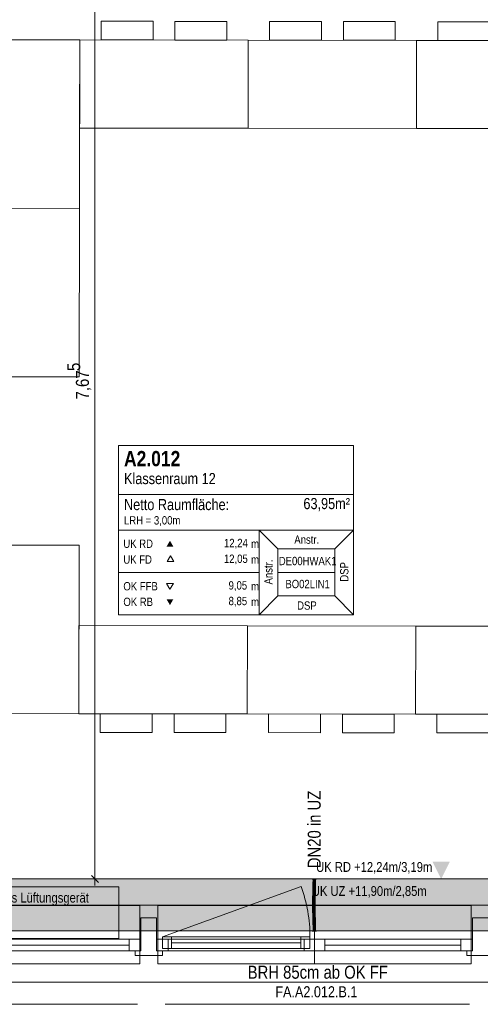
# Model space of a CAD drawing. Extents: x -620 to 300, y 62 to 1112.
# Tile 48 of 95: x -89 to -17, y 369 to 521. Entities that reach past the tile are written whole.
import ezdxf
from ezdxf.lldxf.tags import DXFTag

# ---------------------------------------------------------------- set-up
doc = ezdxf.new("R2010")
doc.units = 0
doc.layers.get('0').update_dxf_attribs({"lineweight": 13})
for name, color, linetype, lineweight, true_color in [('00_Beschriftung UZ', 3, 'Continuous', 13, 0x00ff00), ('30 -33 Aussenwände- 7 Fassade_ Elemente', 7, 'Continuous', 9, 0x00aacc), ('30 -35 Decken- 1 Konstruktion-Träger- Stahlbeton', 7, 'grob-A06G9S5M8I', 13, 0x33aa00), ('60- 61 allgemeine Ausstattung- 1 Möbel', 7, 'Continuous', 9, 0x00cccc), ('70 -72 Beschriftung- 1 Beschriftung allgemein', 7, 'Continuous', 9, 0xff6633), ('70 -75 Raumstempel- 1 Raumstempel', 1, 'Continuous', 50, 0xff0000), ('70 -76 Bemaßung- 2 Allgemein', 9, 'Continuous', 5, 0x808080), ('E_Leerrohr 20', 7, 'Continuous', 13, 0xcc0099), ('E_Leerrohr 20-Shading', 7, 'Continuous', 13, 0xcc0099), ('iwb_Schraffur_Unterzug', 7, 'Continuous', 5, 0xffffcc)]:
    doc.layers.add(name, color=color, linetype=linetype, lineweight=lineweight, true_color=true_color)
doc.layers.add('70 -71 Achsen- 1 Gebäudeachsen', color=7, linetype='STRICHPUNKT2-A06G9S5N8I', lineweight=18)
doc.layers.add('Detailelementbeschriftung', color=7, linetype='Continuous', lineweight=9)
doc.styles.get("Standard").update_dxf_attribs({"font": 'ARIALN.TTF'})
tags = doc.linetypes.add('grob-A06G9S5M8I', pattern=[14, 3, -8, 3]).pattern_tags.tags
tags[8:9] = [DXFTag(74, 4), DXFTag(75, 0), DXFTag(340, '0'), DXFTag(46, 0.0), DXFTag(50, 0.0), DXFTag(44, 0.0), DXFTag(45, 0.0)]
tags[6:7] = [DXFTag(74, 4), DXFTag(75, 0), DXFTag(340, '0'), DXFTag(46, 0.0), DXFTag(50, 0.0), DXFTag(44, 0.0), DXFTag(45, 0.0)]
tags[4:5] = [DXFTag(74, 4), DXFTag(75, 0), DXFTag(340, '0'), DXFTag(46, 0.0), DXFTag(50, 0.0), DXFTag(44, 0.0), DXFTag(45, 0.0)]
tags = doc.linetypes.add('STRICHPUNKT2', pattern=[12.7, 6.35, -3.175, 0, -3.175]).pattern_tags.tags
tags[10:11] = [DXFTag(74, 4), DXFTag(75, 0), DXFTag(340, '0'), DXFTag(46, 0.0), DXFTag(50, 0.0), DXFTag(44, 0.0), DXFTag(45, 0.0)]
tags[8:9] = [DXFTag(74, 4), DXFTag(75, 0), DXFTag(340, '0'), DXFTag(46, 0.0), DXFTag(50, 0.0), DXFTag(44, 0.0), DXFTag(45, 0.0)]
tags[6:7] = [DXFTag(74, 4), DXFTag(75, 0), DXFTag(340, '0'), DXFTag(46, 0.0), DXFTag(50, 0.0), DXFTag(44, 0.0), DXFTag(45, 0.0)]
tags[4:5] = [DXFTag(74, 4), DXFTag(75, 0), DXFTag(340, '0'), DXFTag(46, 0.0), DXFTag(50, 0.0), DXFTag(44, 0.0), DXFTag(45, 0.0)]
tags = doc.linetypes.add('STRICHPUNKT2-A06G9S5N8I', pattern=[12.7, 6.35, -3.175, 0, -3.175]).pattern_tags.tags
tags[10:11] = [DXFTag(74, 4), DXFTag(75, 0), DXFTag(340, '0'), DXFTag(46, 0.0), DXFTag(50, 0.0), DXFTag(44, 0.0), DXFTag(45, 0.0)]
tags[8:9] = [DXFTag(74, 4), DXFTag(75, 0), DXFTag(340, '0'), DXFTag(46, 0.0), DXFTag(50, 0.0), DXFTag(44, 0.0), DXFTag(45, 0.0)]
tags[6:7] = [DXFTag(74, 4), DXFTag(75, 0), DXFTag(340, '0'), DXFTag(46, 0.0), DXFTag(50, 0.0), DXFTag(44, 0.0), DXFTag(45, 0.0)]
tags[4:5] = [DXFTag(74, 4), DXFTag(75, 0), DXFTag(340, '0'), DXFTag(46, 0.0), DXFTag(50, 0.0), DXFTag(44, 0.0), DXFTag(45, 0.0)]

# ---------------------------------------------------------------- blocks, each defined once
blk = doc.blocks.new('Shading-A06G9S3W8I', base_point=(-43.09, 382.76))
at = {"layer": 'E_Leerrohr 20-Shading', "color": 223, "true_color": 0xc67fb4}
for points in [[(-43.23, 387.73), (-43.29, 387.73), (-43.24, 387.01), (-43.3, 387.01)], [(-43.22, 388.45), (-43.28, 388.45), (-43.23, 387.73), (-43.29, 387.73)], [(-43.24, 387.01), (-43.23, 387.73), (-43.24, 387.01)], [(-42.89, 387.73), (-42.94, 387.73), (-42.92, 387), (-42.96, 387)], [(-42.88, 388.45), (-42.94, 388.45), (-42.89, 387.73), (-42.94, 387.73)], [(-42.9, 387), (-42.89, 387.73), (-42.92, 387), (-42.89, 387.73)], [(-43.28, 385.69), (-43.27, 386.28), (-43.34, 385.56), (-43.32, 386.28)], [(-43.24, 387.01), (-43.3, 387.01), (-43.27, 386.28), (-43.32, 386.28)], [(-43.27, 386.28), (-43.28, 385.69), (-43.26, 386.28), (-43.27, 385.99)], [(-43.27, 385.99), (-43.28, 385.56), (-43.27, 386.06), (-43.28, 385.56)], [(-43.26, 386.28), (-43.27, 385.99), (-43.26, 386.28), (-43.27, 386.06)], [(-43.26, 386.28), (-43.26, 386.28), (-43.24, 387.01)], [(-42.95, 386.27), (-42.98, 386.28), (-42.98, 385.55), (-43, 385.55)], [(-42.92, 387), (-42.96, 387), (-42.95, 386.27), (-42.98, 386.28)], [(-42.94, 385.55), (-42.92, 386.27), (-42.98, 385.55), (-42.95, 386.27)], [(-42.92, 386.27), (-42.9, 387), (-42.95, 386.27), (-42.92, 387)], [(-43.32, 384.47), (-43.31, 384.83), (-43.36, 384.47), (-43.35, 384.83)], [(-43.29, 385.56), (-43.34, 385.56), (-43.31, 384.83), (-43.35, 384.83)], [(-43.28, 385.69), (-43.34, 385.56), (-43.29, 385.56)], [(-43.31, 384.1), (-43.3, 384.83), (-43.32, 384.1), (-43.31, 384.83)], [(-43.3, 384.83), (-43.29, 385.56), (-43.31, 384.83), (-43.29, 385.56)], [(-43.31, 384.1), (-43.3, 384.83), (-43.3, 384.83)], [(-43.31, 384.1), (-43.3, 384.1), (-43.3, 384.83), (-43.3, 384.47)], [(-43.3, 384.83), (-43.3, 384.83), (-43.29, 385.56), (-43.28, 385.56)], [(-43.3, 384.47), (-43.29, 384.83), (-43.3, 384.83)], [(-43.28, 385.69), (-43.29, 385.56), (-43.27, 385.99), (-43.28, 385.56)], [(-43.29, 385.56), (-43.28, 385.69), (-43.29, 385.56)], [(-43.01, 384.83), (-42.98, 385.55), (-43.01, 384.83), (-42.99, 385.55)], [(-43.01, 384.83), (-43, 384.83), (-43, 385.16)], [(-43.01, 384.46), (-42.96, 384.46), (-43, 384.83), (-42.95, 384.83)], [(-43.01, 384.46), (-43, 384.83), (-43.01, 384.54)], [(-43, 384.83), (-43.01, 384.83), (-43.01, 384.54)], [(-43, 384.83), (-42.98, 385.55), (-43, 385.16)], [(-43, 384.83), (-42.95, 384.83), (-42.98, 385.55), (-42.94, 385.55)], [(-43.32, 384.1), (-43.32, 384.47), (-43.36, 384.1), (-43.36, 384.47)], [(-43.32, 384.1), (-43.36, 384.1), (-43.31, 383.49), (-43.35, 383.49)], [(-43.31, 383.49), (-43.35, 383.49), (-43.28, 382.88), (-43.33, 382.88)], [(-43.3, 383.49), (-43.31, 384.1), (-43.31, 383.49), (-43.32, 384.1)], [(-43.29, 383.49), (-43.3, 384.1), (-43.3, 383.49), (-43.31, 384.1)], [(-43.28, 382.88), (-43.3, 383.49), (-43.28, 382.88), (-43.31, 383.49)], [(-43.28, 382.88), (-43.29, 383.49), (-43.28, 382.88), (-43.3, 383.49)], [(-43.01, 384.11), (-43.01, 384.46), (-43.02, 384.11), (-43.01, 384.46)], [(-43.01, 384.11), (-43.02, 384.11), (-43, 383.5), (-43.01, 383.5)], [(-43.01, 384.11), (-42.96, 384.11), (-43.01, 384.46), (-42.96, 384.46)], [(-42.95, 383.5), (-42.96, 384.11), (-43, 383.5), (-43.01, 384.11)], [(-42.97, 382.89), (-43, 383.5), (-42.99, 382.89), (-43.01, 383.5)], [(-43.01, 383.5), (-43.01, 383.5), (-42.99, 382.89)], [(-42.93, 382.89), (-42.95, 383.5), (-42.97, 382.89), (-43, 383.5)], [(-43.31, 382.71), (-43.33, 382.88), (-43.33, 382.71)], [(-43.28, 382.88), (-43.33, 382.88), (-43.27, 382.71), (-43.31, 382.71)], [(-43.32, 382.27), (-43.26, 382.28), (-43.33, 382.71), (-43.31, 382.71)], [(-43.26, 382.28), (-43.32, 382.27), (-43.24, 381.67), (-43.3, 381.67)], [(-43.31, 382.71), (-43.26, 382.28), (-43.27, 382.71)], [(-43.24, 381.67), (-43.3, 381.67), (-43.23, 381.06), (-43.28, 381.06)], [(-43.27, 382.71), (-43.28, 382.88), (-43.28, 382.88)], [(-43.23, 381.06), (-43.24, 381.67), (-43.23, 381.06), (-43.24, 381.67)], [(-42.99, 382.72), (-42.96, 382.72), (-42.99, 382.89), (-42.97, 382.89)], [(-42.92, 382.29), (-42.93, 382.72), (-42.97, 382.28), (-42.99, 382.72)], [(-42.96, 382.72), (-42.93, 382.72), (-42.97, 382.89), (-42.93, 382.89)], [(-42.92, 382.29), (-42.97, 382.28), (-42.9, 381.68), (-42.96, 381.67)], [(-42.9, 381.68), (-42.96, 381.67), (-42.88, 381.07), (-42.94, 381.06)], [(-43.23, 381.06), (-43.28, 381.06), (-43.22, 380.45), (-43.28, 380.45)], [(-43.22, 380.45), (-43.22, 380.45), (-43.23, 381.06)], [(-42.88, 380.45), (-42.89, 381.07), (-42.94, 380.45), (-42.94, 381.06)], [(-42.88, 380.45), (-42.88, 381.07), (-42.89, 381.07)]]:
    blk.add_solid(points, dxfattribs=at)
at = {"layer": 'E_Leerrohr 20-Shading', "color": 231, "true_color": 0xe17fc9}
for points in [[(-43.09, 387.73), (-43.23, 387.73), (-43.1, 387), (-43.24, 387.01)], [(-43.08, 388.45), (-43.22, 388.45), (-43.09, 387.73), (-43.23, 387.73)], [(-43.09, 387.73), (-43.1, 387), (-43.08, 387.73), (-43.09, 387)], [(-43.09, 387.73), (-43.1, 387), (-43.1, 387)], [(-43.08, 388.45), (-43.09, 387.73), (-43.08, 387.73)], [(-43.08, 387.73), (-43.08, 388.45), (-43.08, 387.73)], [(-42.94, 387.73), (-42.94, 388.45), (-43.08, 387.73), (-43.08, 388.45)], [(-43.06, 387), (-42.96, 387), (-43.08, 387.73), (-42.94, 387.73)], [(-43.12, 386.28), (-43.26, 386.28), (-43.14, 385.55), (-43.28, 385.56)], [(-43.1, 387), (-43.24, 387.01), (-43.12, 386.28), (-43.26, 386.28)], [(-43.12, 385.55), (-43.11, 386.28), (-43.14, 385.55), (-43.12, 386.28)], [(-43.11, 386.28), (-43.1, 387), (-43.12, 386.28), (-43.1, 387)], [(-43.1, 387), (-43.12, 386.28), (-43.12, 386.28)], [(-43.11, 386.28), (-43.12, 385.55), (-43.09, 386.28), (-43.1, 385.55)], [(-43.1, 387), (-43.11, 386.28), (-43.09, 387), (-43.09, 386.28)], [(-43.1, 385.55), (-43.04, 385.55), (-43.09, 386.28), (-43.05, 386.28)], [(-43.09, 386.28), (-43.05, 386.28), (-43.09, 387), (-43.06, 387)], [(-43.05, 386.28), (-42.98, 386.28), (-43.06, 387), (-42.96, 387)], [(-43.04, 385.55), (-43, 385.55), (-43.05, 386.28), (-42.98, 386.28)], [(-43.3, 384.47), (-43.25, 384.47), (-43.29, 384.83), (-43.25, 384.83)], [(-43.26, 385.56), (-43.28, 385.56), (-43.25, 384.83), (-43.29, 384.83)], [(-43.15, 384.83), (-43.14, 385.55), (-43.25, 384.83), (-43.26, 385.56)], [(-43.25, 384.47), (-43.16, 384.47), (-43.25, 384.83), (-43.15, 384.83)], [(-43.16, 384.47), (-43.13, 384.47), (-43.15, 384.83), (-43.13, 384.83)], [(-43.15, 384.83), (-43.15, 384.83), (-43.16, 384.47)], [(-43.13, 384.83), (-43.12, 385.55), (-43.15, 384.83), (-43.14, 385.55)], [(-43.12, 385.55), (-43.13, 384.83), (-43.1, 385.55), (-43.1, 384.83)], [(-43.1, 384.83), (-43.13, 384.83), (-43.1, 384.47), (-43.13, 384.47)], [(-43.1, 384.83), (-43.03, 384.83), (-43.1, 385.55), (-43.04, 385.55)], [(-43.1, 384.83), (-43.03, 384.62), (-43.03, 384.83)], [(-43.03, 384.62), (-43.1, 384.83), (-43.03, 384.47), (-43.1, 384.47)], [(-43.04, 385.55), (-43.03, 384.83), (-43, 385.55), (-43.02, 384.83)], [(-43.03, 384.62), (-43.04, 384.11), (-43.03, 384.21), (-43.03, 384.11)], [(-43.02, 384.83), (-43.03, 384.83), (-43.02, 384.72)], [(-43.02, 384.72), (-43.03, 384.83), (-43.03, 384.62)], [(-43.02, 384.57), (-43.02, 384.72), (-43.03, 384.21), (-43.03, 384.62)], [(-43.03, 384.11), (-43.01, 384.46), (-43.03, 384.21), (-43.02, 384.57)], [(-43.01, 384.83), (-43.02, 384.83), (-43.02, 384.57), (-43.02, 384.72)], [(-43.01, 384.46), (-43.01, 384.83), (-43.02, 384.57)], [(-43.16, 384.1), (-43.16, 384.47), (-43.3, 384.1), (-43.3, 384.47)], [(-43.25, 384.1), (-43.3, 384.1), (-43.25, 383.49), (-43.29, 383.49)], [(-43.25, 383.49), (-43.29, 383.49), (-43.26, 382.88), (-43.28, 382.88)], [(-43.26, 382.88), (-43.13, 382.89), (-43.25, 383.49), (-43.15, 383.5)], [(-43.15, 383.5), (-43.16, 384.1), (-43.25, 383.49), (-43.25, 384.1)], [(-43.16, 384.47), (-43.14, 384.1), (-43.13, 384.47)], [(-43.14, 384.1), (-43.16, 384.47), (-43.16, 384.1)], [(-43.14, 384.1), (-43.16, 384.1), (-43.14, 383.5), (-43.15, 383.5)], [(-43.13, 382.89), (-43.15, 383.5), (-43.15, 383.5)], [(-43.13, 384.47), (-43.14, 384.1), (-43.1, 384.47), (-43.1, 384.1)], [(-43.1, 384.1), (-43.14, 384.1), (-43.1, 384.06)], [(-43.1, 384.06), (-43.14, 384.1), (-43.1, 383.5), (-43.14, 383.5)], [(-43.1, 383.5), (-43.14, 383.5), (-43.1, 382.89), (-43.13, 382.89)], [(-43.1, 384.47), (-43.1, 384.1), (-43.03, 384.47), (-43.04, 384.11)], [(-43.04, 384.11), (-43.1, 384.1), (-43.05, 383.99), (-43.1, 384.06)], [(-43.05, 383.99), (-43.1, 384.06), (-43.06, 383.5), (-43.1, 383.5)], [(-43.06, 383.5), (-43.1, 383.5), (-43.09, 382.89), (-43.1, 382.89)], [(-43.06, 382.89), (-43.04, 383.5), (-43.09, 382.89), (-43.06, 383.5)], [(-43.06, 383.5), (-43.04, 383.5), (-43.05, 383.99), (-43.03, 383.97)], [(-43.06, 382.89), (-43.04, 382.89), (-43.04, 383.5), (-43.03, 383.5)], [(-43.05, 383.99), (-43.03, 383.97), (-43.04, 384.11), (-43.03, 384.11)], [(-43.04, 383.5), (-43.03, 383.5), (-43.03, 383.97)], [(-43.03, 383.5), (-43.04, 382.89), (-43.02, 383.5), (-43.03, 382.89)], [(-43.01, 384.46), (-43.03, 384.11), (-43.02, 384.11)], [(-43.03, 384.11), (-43.03, 384.11), (-43.03, 384.21)], [(-43.03, 384.11), (-43.03, 383.97), (-43.02, 384.11)], [(-43.03, 383.97), (-43.02, 384.11), (-43.02, 384.11)], [(-43.02, 384.11), (-43.03, 383.97), (-43.02, 383.5), (-43.03, 383.5)], [(-43.02, 383.5), (-43.03, 382.89), (-43.01, 383.5), (-43, 382.89)], [(-43.01, 384.46), (-43.02, 384.3), (-43.01, 384.3)], [(-43.02, 384.3), (-43.02, 384.11), (-43.01, 384.3), (-43.02, 384.11)], [(-43.02, 384.11), (-43.02, 383.5), (-43.01, 383.5)], [(-43, 382.89), (-42.99, 382.89), (-43.01, 383.5)], [(-43.27, 382.71), (-43.27, 382.71), (-43.28, 382.88), (-43.26, 382.88)], [(-43.27, 382.71), (-43.13, 382.72), (-43.26, 382.88), (-43.13, 382.89)], [(-43.12, 382.28), (-43.13, 382.72), (-43.26, 382.28), (-43.27, 382.71)], [(-43.12, 382.28), (-43.26, 382.28), (-43.1, 381.67), (-43.24, 381.67)], [(-43.1, 381.67), (-43.24, 381.67), (-43.08, 381.06), (-43.23, 381.06)], [(-43.1, 382.89), (-43.13, 382.89), (-43.09, 382.76), (-43.13, 382.72)], [(-43.13, 382.89), (-43.13, 382.89), (-43.13, 382.72)], [(-43.09, 382.76), (-43.13, 382.72), (-43.09, 382.62)], [(-43.09, 382.62), (-43.13, 382.72), (-43.09, 382.28), (-43.12, 382.28)], [(-43.1, 381.67), (-43.09, 381.97), (-43.12, 382.28), (-43.09, 382.28)], [(-43.1, 381.67), (-43.12, 382.28), (-43.1, 381.67)], [(-43.09, 382.76), (-43.09, 382.76), (-43.1, 382.89), (-43.09, 382.89)], [(-43.1, 381.67), (-43.09, 381.67), (-43.09, 381.97)], [(-43.09, 382.76), (-43.06, 382.8), (-43.09, 382.89), (-43.06, 382.89)], [(-43.09, 382.62), (-43.07, 382.55), (-43.09, 382.76), (-43.06, 382.8)], [(-43.09, 382.76), (-43.09, 382.76), (-43.09, 382.73)], [(-43.09, 382.62), (-43.09, 382.76), (-43.09, 382.73)], [(-43.08, 382.28), (-43.07, 382.55), (-43.09, 382.28), (-43.09, 382.62)], [(-43.09, 381.97), (-43.08, 382.28), (-43.09, 382.28)], [(-43.09, 381.67), (-43.07, 381.67), (-43.08, 382.28), (-43.05, 382.28)], [(-43.09, 381.67), (-43.08, 382.28), (-43.09, 381.97)], [(-43.05, 382.49), (-43.07, 382.55), (-43.05, 382.28), (-43.08, 382.28)], [(-43.07, 381.67), (-43.08, 381.06), (-43.04, 381.67), (-43.05, 381.06)], [(-43.05, 382.49), (-43.04, 382.83), (-43.07, 382.55), (-43.06, 382.8)], [(-43.07, 381.67), (-43.04, 381.67), (-43.05, 382.28), (-43.03, 382.28)], [(-43.04, 382.89), (-43.06, 382.89), (-43.04, 382.83), (-43.06, 382.8)], [(-43.03, 382.85), (-43.04, 382.83), (-43.03, 382.44), (-43.05, 382.49)], [(-43.05, 382.49), (-43.05, 382.28), (-43.03, 382.44), (-43.03, 382.28)], [(-43.05, 381.06), (-43.01, 381.06), (-43.04, 381.67), (-43, 381.67)], [(-43.04, 382.89), (-43.04, 382.83), (-43.03, 382.89), (-43.03, 382.85)], [(-43.04, 381.67), (-43, 381.67), (-43.03, 382.28), (-42.99, 382.28)], [(-43.03, 382.89), (-43.03, 382.85), (-43, 382.89), (-43, 382.88)], [(-43.03, 382.44), (-43, 382.34), (-43.03, 382.85), (-43, 382.88)], [(-43.03, 382.44), (-43.03, 382.28), (-43, 382.34), (-43, 382.28)], [(-43.01, 381.06), (-42.94, 381.06), (-43, 381.67), (-42.96, 381.67)], [(-43, 382.88), (-42.99, 382.89), (-43, 382.89)], [(-43, 382.34), (-42.99, 382.34), (-43, 382.88), (-42.99, 382.89)], [(-43, 382.28), (-42.99, 382.28), (-43, 382.34), (-42.99, 382.34)], [(-42.96, 381.67), (-42.97, 382.28), (-43, 381.67), (-42.99, 382.28)], [(-42.99, 382.89), (-42.99, 382.34), (-42.99, 382.72)], [(-42.99, 382.34), (-42.97, 382.28), (-42.99, 382.72)], [(-42.99, 382.28), (-42.97, 382.28), (-42.99, 382.34)], [(-43.08, 381.06), (-43.23, 381.06), (-43.08, 380.45), (-43.22, 380.45)], [(-43.08, 381.06), (-43.08, 381.06), (-43.08, 380.81), (-43.08, 381)], [(-43.08, 381.06), (-43.08, 381.06), (-43.08, 381)], [(-43.08, 380.81), (-43.07, 380.45), (-43.01, 381.06), (-43.02, 380.45)], [(-43.08, 380.81), (-43.01, 381.06), (-43.08, 381.06)], [(-43.08, 381), (-43.08, 381.06), (-43.08, 380.77), (-43.08, 381.06)], [(-43.08, 380.45), (-43.08, 380.77), (-43.08, 381.06)], [(-43.08, 380.64), (-43.08, 380.81), (-43.08, 380.77), (-43.08, 381)], [(-43.08, 380.45), (-43.07, 380.45), (-43.08, 380.64), (-43.08, 380.81)], [(-43.08, 380.45), (-43.08, 380.64), (-43.08, 380.77)], [(-43.08, 380.45), (-43.08, 380.64), (-43.08, 380.45)], [(-43.02, 380.45), (-42.94, 380.45), (-43.01, 381.06), (-42.94, 381.06)]]:
    blk.add_solid(points, dxfattribs=at)
blk = doc.blocks.new('Shading-A06G9S3Y8I', base_point=(-43.28, 387.67))
at = {"layer": 'E_Leerrohr 20-Shading', "color": 213, "true_color": 0xd67fc0}
for points in [[(-43.41, 388.47), (-43.41, 388.45), (-43.3, 388.47), (-43.3, 388.45)], [(-43.3, 388.45), (-43.08, 388.45), (-43.3, 388.47), (-43.08, 388.47)], [(-43.28, 387.67), (-43.08, 387.67), (-43.28, 388.45), (-43.08, 388.45)], [(-43.08, 388.47), (-43.08, 388.45), (-42.99, 388.47), (-42.99, 388.45)], [(-43.08, 388.45), (-43.08, 387.67), (-42.88, 388.45), (-42.89, 387.67)], [(-42.99, 388.47), (-42.99, 388.45), (-42.97, 388.47), (-42.97, 388.45)], [(-42.97, 388.45), (-42.75, 388.45), (-42.97, 388.47), (-42.75, 388.47)], [(-42.89, 387.67), (-42.88, 387.67), (-42.88, 388.45)]]:
    blk.add_solid(points, dxfattribs=at)
blk = doc.blocks.new('Shading-A06G9S408I', base_point=(-43.25, 380.45))
at = {"layer": 'E_Leerrohr 20-Shading', "color": 213, "true_color": 0xd67fc0}
for points in [[(-43.31, 380.45), (-43.41, 380.45), (-43.31, 380.44), (-43.41, 380.44)], [(-43.31, 380.44), (-43.25, 380.44), (-43.31, 380.45), (-43.25, 380.45)], [(-43.25, 380.53), (-43.28, 381.24), (-43.28, 381.06)], [(-43.28, 381.24), (-43.25, 380.53), (-43.1, 381.24), (-43.1, 380.99)], [(-43.28, 380.45), (-43.25, 380.53), (-43.28, 381.06)], [(-43.25, 380.53), (-43.28, 380.45), (-43.25, 380.45)], [(-43.25, 380.45), (-43.11, 380.45), (-43.25, 380.53), (-43.1, 380.99)], [(-43.25, 380.45), (-43.25, 380.44), (-43.24, 380.45), (-43.24, 380.44)], [(-43.24, 380.44), (-43.19, 380.44), (-43.24, 380.45), (-43.19, 380.45)], [(-43.19, 380.45), (-43.19, 380.44), (-43.16, 380.45), (-43.16, 380.44)], [(-43.16, 380.44), (-43.08, 380.44), (-43.16, 380.45), (-43.08, 380.45)], [(-43.11, 380.45), (-43.09, 380.45), (-43.1, 380.99), (-43.08, 381.06)], [(-43.1, 380.99), (-43.08, 381.06), (-43.1, 381.24), (-43.08, 381.24)], [(-43.08, 381.01), (-43.09, 380.45), (-43.08, 380.82), (-43.09, 380.45)], [(-43.09, 380.45), (-43.08, 380.45), (-43.08, 380.82)], [(-43.08, 381.06), (-42.99, 380.8), (-43.08, 381.24), (-42.99, 381.24)], [(-43.07, 380.45), (-43, 380.45), (-43.08, 381.06), (-42.99, 380.8)], [(-43.08, 381.06), (-43.08, 381.01), (-43.08, 380.82)], [(-43.07, 380.45), (-43.08, 381.06), (-43.08, 380.45), (-43.08, 380.82)], [(-43.08, 380.82), (-43.08, 380.45), (-43.08, 380.45)], [(-43.03, 380.45), (-43.08, 380.45), (-43.03, 380.44), (-43.08, 380.44)], [(-43.01, 380.44), (-43.01, 380.45), (-43.03, 380.44), (-43.03, 380.45)], [(-43.01, 380.44), (-42.98, 380.44), (-43.01, 380.45), (-42.98, 380.45)], [(-43, 380.45), (-42.88, 380.45), (-42.99, 380.8)], [(-42.9, 381.24), (-42.99, 381.24), (-42.89, 381.08)], [(-42.89, 381.08), (-42.99, 381.24), (-42.88, 380.45), (-42.99, 380.8)], [(-42.98, 380.45), (-42.98, 380.44), (-42.94, 380.45), (-42.94, 380.44)], [(-42.94, 380.44), (-42.75, 380.44), (-42.94, 380.45), (-42.75, 380.45)], [(-42.89, 381.24), (-42.9, 381.24), (-42.88, 381.07), (-42.89, 381.08)], [(-42.88, 381.07), (-42.88, 381.24), (-42.89, 381.24)], [(-42.89, 381.08), (-42.88, 380.45), (-42.88, 380.82)], [(-42.88, 381.07), (-42.89, 381.08), (-42.88, 380.82)]]:
    blk.add_solid(points, dxfattribs=at)
blk = doc.blocks.new('Referenz-A06G9S5P8I')
at = {"layer": '00_Beschriftung UZ', "color": 0, "lineweight": -2}
for points in [[(-24.83, 391.14), (-23.5, 388.47), (-22.16, 391.14)], [(-24.83, 385.8), (-23.5, 388.47), (-22.16, 385.81)]]:
    blk.add_solid(points, dxfattribs=at)
at = {"layer": '30 -33 Aussenwände- 7 Fassade_ Elemente', "color": 0, "linetype": 'Continuous', "lineweight": -2, "ltscale": 0.13}
for p, q in [((-121.05, 388.47), (34.95, 388.47)), ((-69.85, 382.47), (-67.45, 382.47)), ((-69.85, 377.37), (-69.85, 382.47)), ((-67.45, 382.47), (-67.45, 377.37)), ((-18.65, 382.47), (-16.25, 382.47)), ((-18.65, 377.37), (-18.65, 382.47)), ((-94.25, 379.17), (-69.85, 379.17)), ((-71.65, 377.37), (-71.65, 379.17)), ((-71.65, 379.17), (-69.85, 379.17)), ((-69.85, 379.17), (-69.85, 377.37)), ((-69.85, 379.17), (-69.85, 377.37)), ((-67.45, 379.17), (-65.65, 379.17)), ((-67.45, 379.17), (-43.05, 379.17)), ((-67.45, 377.37), (-67.45, 379.17)), ((-67.45, 377.37), (-67.45, 379.17)), ((-66.55, 379.52), (-43.75, 379.52)), ((-66.55, 377.72), (-66.55, 379.52)), ((-66.55, 377.72), (-66.55, 379.52)), ((-66.55, 379.52), (-65.15, 379.52)), ((-65.65, 379.17), (-65.65, 377.37)), ((-65.15, 379.52), (-65.15, 377.72)), ((-45.15, 378.62), (-65.15, 378.62)), ((-45.15, 379.52), (-43.75, 379.52)), ((-45.15, 377.72), (-45.15, 379.52)), ((-44.65, 379.17), (-43.05, 379.17)), ((-44.65, 377.37), (-44.65, 379.17)), ((-43.75, 379.52), (-43.75, 377.72)), ((-43.75, 379.52), (-43.75, 377.72)), ((-43.05, 379.17), (-41.45, 379.17)), ((-43.05, 379.17), (-43.05, 377.37)), ((-43.05, 379.17), (-18.65, 379.17)), ((-43.05, 379.17), (-43.05, 377.37)), ((-41.45, 379.17), (-41.45, 377.37)), ((-20.45, 379.17), (-18.65, 379.17)), ((-20.45, 377.37), (-20.45, 379.17)), ((-18.65, 379.17), (-18.65, 377.37)), ((-18.65, 379.17), (-18.65, 377.37)), ((-69.85, 377.37), (-94.25, 377.37)), ((-92.65, 378.27), (-71.65, 378.27)), ((-69.85, 377.37), (-71.65, 377.37)), ((-70.75, 376.67), (-70.75, 377.37)), ((-70.75, 377.37), (-69.85, 377.37)), ((-67.45, 377.37), (-66.55, 377.37)), ((-65.65, 377.37), (-67.45, 377.37)), ((-43.05, 377.37), (-67.45, 377.37)), ((-43.75, 377.72), (-66.55, 377.72)), ((-65.15, 377.72), (-66.55, 377.72)), ((-66.55, 377.37), (-66.55, 376.67)), ((-43.75, 377.72), (-45.15, 377.72)), ((-43.05, 377.37), (-44.65, 377.37)), ((-41.45, 377.37), (-43.05, 377.37)), ((-18.65, 377.37), (-43.05, 377.37)), ((-41.45, 378.27), (-20.45, 378.27)), ((-18.65, 377.37), (-20.45, 377.37)), ((-19.55, 376.67), (-19.55, 377.37)), ((-19.55, 377.37), (-18.65, 377.37)), ((-66.55, 376.67), (-70.75, 376.67)), ((-15.35, 376.67), (-19.55, 376.67)), ((38.05, 372.53), (-124.15, 372.53))]:
    blk.add_line(p, q, dxfattribs=at)
at = {"layer": '30 -33 Aussenwände- 7 Fassade_ Elemente', "color": 0, "linetype": 'grob-A06G9S5M8I', "lineweight": -2, "ltscale": 0.13}
for p, q in [((-115.25, 387.27), (-73.25, 387.27)), ((-73.25, 387.27), (-73.25, 379.27)), ((-66.55, 379.52), (-45.12, 387.32)), ((-73.25, 379.27), (-115.25, 379.27))]:
    blk.add_line(p, q, dxfattribs=at)
at = {"layer": '30 -33 Aussenwände- 7 Fassade_ Elemente', "color": 0, "lineweight": -2}
for p, q in [((-70.05, 384.37), (-94.25, 384.37)), ((-70.05, 379.17), (-70.05, 384.37)), ((-67.25, 384.37), (-67.25, 379.17)), ((-43.05, 384.37), (-67.25, 384.37)), ((-43.05, 384.37), (-43.05, 379.17)), ((-18.85, 384.37), (-43.05, 384.37)), ((-18.85, 379.17), (-18.85, 384.37)), ((-92.65, 379.17), (-71.65, 379.17)), ((-71.65, 377.37), (-71.65, 379.17)), ((-71.65, 379.17), (-70.05, 379.17)), ((-70.05, 379.17), (-70.05, 377.37)), ((-67.25, 379.17), (-67.25, 377.37)), ((-65.65, 379.17), (-67.25, 379.17)), ((-66.55, 379.52), (-65.15, 379.52)), ((-66.55, 379.52), (-66.55, 377.72)), ((-65.65, 377.37), (-65.65, 379.17)), ((-65.15, 379.52), (-45.15, 379.52)), ((-65.15, 377.72), (-65.15, 379.52)), ((-45.15, 378.62), (-65.15, 378.62)), ((-45.15, 377.72), (-45.15, 379.52)), ((-45.15, 379.52), (-43.75, 379.52)), ((-44.65, 377.37), (-44.65, 379.17)), ((-44.65, 379.17), (-43.05, 379.17)), ((-43.75, 379.52), (-43.75, 377.72)), ((-41.45, 379.17), (-43.05, 379.17)), ((-43.05, 379.17), (-43.05, 377.37)), ((-41.45, 379.17), (-20.45, 379.17)), ((-41.45, 379.17), (-41.45, 377.37)), ((-20.45, 379.17), (-18.85, 379.17)), ((-20.45, 377.37), (-20.45, 379.17)), ((-18.85, 379.17), (-18.85, 377.37)), ((-92.65, 378.27), (-71.65, 378.27)), ((-71.65, 377.37), (-92.65, 377.37)), ((-70.05, 377.37), (-71.65, 377.37)), ((-70.05, 377.37), (-70.05, 375.37)), ((-67.25, 375.37), (-67.25, 377.37)), ((-67.25, 377.37), (-65.65, 377.37)), ((-65.15, 377.72), (-66.55, 377.72)), ((-44.65, 377.37), (-65.65, 377.37)), ((-45.15, 377.72), (-65.15, 377.72)), ((-43.75, 377.72), (-45.15, 377.72)), ((-43.05, 377.37), (-44.65, 377.37)), ((-43.05, 377.37), (-43.05, 375.37)), ((-43.05, 377.37), (-41.45, 377.37)), ((-41.45, 378.27), (-20.45, 378.27)), ((-20.45, 377.37), (-41.45, 377.37)), ((-18.85, 377.37), (-20.45, 377.37)), ((-18.85, 377.37), (-18.85, 375.37)), ((-70.05, 375.37), (-94.25, 375.37)), ((-43.05, 375.37), (-67.25, 375.37)), ((-18.85, 375.37), (-43.05, 375.37))]:
    blk.add_line(p, q, dxfattribs=at)
at = {"layer": '30 -33 Aussenwände- 7 Fassade_ Elemente', "color": 0, "linetype": 'grob-A06G9S5M8I', "lineweight": -2, "ltscale": 0.13}
blk.add_ellipse((-66.55, 379.52), major_axis=(22.8, 0), ratio=1, start_param=0, end_param=0.349066, dxfattribs=at)
at = {"layer": '30 -35 Decken- 1 Konstruktion-Träger- Stahlbeton', "color": 0, "lineweight": -2}
for p, q in [((-451.55, 388.47), (35.45, 388.47)), ((-451.55, 380.47), (35.45, 380.47))]:
    blk.add_line(p, q, dxfattribs=at)
at = {"layer": '60- 61 allgemeine Ausstattung- 1 Möbel', "color": 0, "linetype": 'Continuous', "lineweight": -2, "ltscale": 0.13}
for p, q in [((-75.99, 517.98), (-75.99, 520.86)), ((-75.99, 520.86), (-67.99, 520.85)), ((-67.99, 520.85), (-67.99, 517.97)), ((-64.6, 517.96), (-64.6, 520.84)), ((-64.6, 520.84), (-56.6, 520.83)), ((-56.6, 520.83), (-56.6, 517.95)), ((-49.99, 517.94), (-49.99, 520.82)), ((-49.99, 520.82), (-41.99, 520.81)), ((-41.99, 520.81), (-41.99, 517.93)), ((-38.6, 517.93), (-38.6, 520.81)), ((-38.6, 520.81), (-30.6, 520.8)), ((-30.6, 520.8), (-30.6, 517.92)), ((-23.99, 517.91), (-23.99, 520.79)), ((-23.99, 520.79), (-15.99, 520.78)), ((-92.9, 518), (-79.3, 517.98)), ((-79.3, 517.98), (-79.33, 491.98)), ((-79.32, 504.38), (-79.3, 517.98)), ((-79.3, 517.98), (-53.3, 517.95)), ((-67.99, 517.97), (-75.99, 517.98)), ((-56.6, 517.95), (-64.6, 517.96)), ((-53.32, 504.35), (-53.3, 517.95)), ((-53.3, 517.95), (-53.32, 504.35)), ((-53.3, 517.95), (-27.3, 517.91)), ((-41.99, 517.93), (-49.99, 517.94)), ((-30.6, 517.92), (-38.6, 517.93)), ((-27.3, 517.91), (-27.32, 504.31)), ((-27.32, 504.31), (-27.3, 517.91)), ((-27.3, 517.91), (-1.3, 517.87)), ((-15.99, 517.9), (-23.99, 517.91)), ((-53.32, 504.35), (-79.32, 504.38)), ((-27.32, 504.31), (-53.32, 504.35)), ((-1.32, 504.27), (-27.32, 504.31)), ((-92.93, 492), (-79.33, 491.98)), ((-79.33, 491.98), (-92.93, 492)), ((-79.33, 491.98), (-79.37, 465.98)), ((-79.37, 465.98), (-92.97, 466)), ((-93.01, 440), (-79.41, 439.98)), ((-79.41, 439.98), (-79.44, 413.98)), ((-79.44, 413.98), (-79.42, 427.58)), ((-79.42, 427.58), (-53.42, 427.55)), ((-53.44, 413.95), (-53.42, 427.55)), ((-53.42, 427.55), (-53.44, 413.95)), ((-53.42, 427.55), (-27.42, 427.51)), ((-27.42, 427.51), (-27.44, 413.91)), ((-27.44, 413.91), (-27.42, 427.51)), ((-27.42, 427.51), (-1.42, 427.47)), ((-79.44, 413.98), (-93.04, 414)), ((-53.44, 413.95), (-79.44, 413.98)), ((-76.14, 411.1), (-76.14, 413.98)), ((-76.14, 413.98), (-68.14, 413.97)), ((-68.14, 413.97), (-68.14, 411.09)), ((-64.75, 411.08), (-64.75, 413.96)), ((-64.75, 413.96), (-56.75, 413.95)), ((-56.75, 413.95), (-56.75, 411.07)), ((-27.44, 413.91), (-53.44, 413.95)), ((-50.14, 411.06), (-50.14, 413.94)), ((-50.14, 413.94), (-42.14, 413.93)), ((-42.14, 413.93), (-42.14, 411.05)), ((-38.75, 411.05), (-38.75, 413.93)), ((-38.75, 413.93), (-30.75, 413.92)), ((-30.75, 413.92), (-30.75, 411.03)), ((-1.44, 413.87), (-27.44, 413.91)), ((-24.14, 411.03), (-24.14, 413.91)), ((-24.14, 413.91), (-16.14, 413.9)), ((-68.14, 411.09), (-76.14, 411.1)), ((-56.75, 411.07), (-64.75, 411.08)), ((-42.14, 411.05), (-50.14, 411.06)), ((-30.75, 411.03), (-38.75, 411.05)), ((-16.14, 411.01), (-24.14, 411.03))]:
    blk.add_line(p, q, dxfattribs=at)
at = {"layer": '70 -71 Achsen- 1 Gebäudeachsen', "color": 0, "linetype": 'STRICHPUNKT2-A06G9S5N8I', "lineweight": -2, "ltscale": 0.13}
blk.add_line((-538.63, 384.45), (76.53, 384.45), dxfattribs=at)
at = {"layer": '70 -72 Beschriftung- 1 Beschriftung allgemein', "color": 0, "linetype": 'Continuous', "lineweight": -2, "ltscale": 0.13}
for p, q in [((-117.39, 369.13), (-70.39, 369.13)), ((-66.11, 369.13), (-19.11, 369.13))]:
    blk.add_line(p, q, dxfattribs=at)
at = {"layer": '70 -75 Raumstempel- 1 Raumstempel', "color": 0, "lineweight": -2}
for p, q in [((-73.34, 455.39), (-73.34, 429.25)), ((-37.02, 455.39), (-73.34, 455.39)), ((-37.02, 429.25), (-37.02, 455.39)), ((-37.02, 447.8), (-73.34, 447.8)), ((-73.34, 442.32), (-51.61, 442.32)), ((-48.73, 439.42), (-51.61, 442.32)), ((-37.02, 442.32), (-51.61, 442.32)), ((-51.61, 442.32), (-51.61, 429.25)), ((-39.9, 439.42), (-37.02, 442.32)), ((-48.73, 432.15), (-48.73, 439.42)), ((-48.73, 439.42), (-39.9, 439.42)), ((-39.9, 432.15), (-39.9, 439.42)), ((-65.3, 438.36), (-65.82, 437.46)), ((-64.78, 437.46), (-65.3, 438.36)), ((-65.82, 437.46), (-64.78, 437.46)), ((-73.34, 435.79), (-51.61, 435.79)), ((-39.9, 435.79), (-48.73, 435.79)), ((-65.37, 433.18), (-65.9, 434.09)), ((-65.9, 434.09), (-64.85, 434.09)), ((-64.85, 434.09), (-65.37, 433.18)), ((-48.73, 432.15), (-51.61, 429.25)), ((-48.73, 432.15), (-39.9, 432.15)), ((-39.9, 432.15), (-37.02, 429.25)), ((-37.02, 429.25), (-73.34, 429.25))]:
    blk.add_line(p, q, dxfattribs=at)
for points in [[(-64.85, 439.78), (-65.37, 440.68), (-65.9, 439.78)], [(-64.85, 431.65), (-65.37, 430.74), (-65.9, 431.65)]]:
    blk.add_solid(points, dxfattribs=at)
at = {"layer": '70 -76 Bemaßung- 2 Allgemein', "color": 0, "linetype": 'Continuous', "lineweight": -2, "ltscale": 0.13}
for p, q in [((-76.95, 389.53), (-76.95, 540.91)), ((-76.95, 387.47), (-76.95, 389.53)), ((-74.45, 388.47), (-77.95, 388.47)), ((-76.42, 387.94), (-77.48, 389))]:
    blk.add_line(p, q, dxfattribs=at)
at = {"layer": '00_Beschriftung UZ', "color": 0, "linetype": 'ByBlock', "lineweight": -2, "ltscale": 0.13, "char_height": 1.5103, "attachment_point": 1}
for s, insert in [('{\\fArial Narrow;UK RD +12,24m/3,19m}', (-42.8, 391.08)), ('{\\fArial Narrow;UK UZ +11,90m/2,85m}', (-43.47, 387.37))]:
    blk.add_mtext(s, dxfattribs=dict(at, insert=insert))
at = {"layer": '30 -33 Aussenwände- 7 Fassade_ Elemente', "color": 0, "linetype": 'ByBlock', "lineweight": -2, "ltscale": 0.13, "attachment_point": 1}
for s, insert, char_height in [('{\\fArial Narrow;dezentrales Lüftungsgerät}', (-97.9, 386.34), 1.5103), ('{\\fArial Narrow;BRH 85cm ab OK FF}', (-53.37, 375.08), 2)]:
    blk.add_mtext(s, dxfattribs=dict(at, insert=insert, char_height=char_height))
at = {"layer": '70 -72 Beschriftung- 1 Beschriftung allgemein', "color": 0, "linetype": 'Continuous', "lineweight": -2, "ltscale": 0.13, "insert": (-49.1, 371.91), "char_height": 1.7, "attachment_point": 1}
blk.add_mtext('{\\fArial Narrow;FA.A2.012.B.1}', dxfattribs=at)
at = {"layer": '70 -75 Raumstempel- 1 Raumstempel', "color": 0, "linetype": 'Continuous', "lineweight": -2, "ltscale": 0.13, "attachment_point": 1}
for s, insert, char_height, rotation in [('{\\fArial Narrow|b1|i0;A2.012}', (-72.47, 454.53), 2.3536, 0), ('{\\fArial Narrow;Klassenraum 12}', (-72.47, 451.13), 1.7117, 0), ('{\\fArial Narrow;Netto Raumfläche:}', (-72.47, 447.12), 1.7117, 0), ('{\\fArial Narrow;63,95m²}', (-44.77, 447.27), 1.7117, 0), ('{\\fArial Narrow;LRH = 3,00m}', (-72.47, 444.47), 1.2838, 0), ('{\\fArial Narrow;UK RD}', (-72.57, 440.86), 1.2838, 0), ('{\\fArial Narrow;12,24}', (-57.03, 440.97), 1.2838, 0), ('{\\fArial Narrow;Anstr.}', (-46.17, 441.5), 1.2838, 0), ('{\\fArial Narrow;m}', (-52.85, 440.85), 1.2838, 0), ('{\\fArial Narrow;UK FD}', (-72.57, 438.42), 1.2838, 0), ('{\\fArial Narrow;12,05}', (-57.04, 438.54), 1.2838, 0), ('{\\fArial Narrow;m}', (-52.85, 438.41), 1.2838, 0), ('{\\fArial Narrow;Anstr.}', (-50.82, 433.93), 1.2838, 90), ('{\\fArial Narrow;DE00HWAK1}', (-48.57, 438.19), 1.2838, 0), ('{\\fArial Narrow;DSP}', (-39.1, 434.36), 1.2838, 90), ('{\\fArial Narrow;BO02LIN1}', (-47.55, 434.64), 1.2838, 0), ('{\\fArial Narrow;OK FFB}', (-72.57, 434.3), 1.2838, 0), ('{\\fArial Narrow;9,05}', (-56.32, 434.43), 1.2838, 0), ('{\\fArial Narrow;m}', (-52.85, 434.3), 1.2838, 0), ('{\\fArial Narrow;OK RB}', (-72.57, 431.89), 1.2838, 0), ('{\\fArial Narrow;8,85}', (-56.32, 432.02), 1.2838, 0), ('{\\fArial Narrow;m}', (-52.85, 431.89), 1.2838, 0), ('{\\fArial Narrow;DSP}', (-45.74, 431.32), 1.2838, 0)]:
    blk.add_mtext(s, dxfattribs=dict(at, insert=insert, char_height=char_height, rotation=rotation))
at = {"layer": '70 -76 Bemaßung- 2 Allgemein', "color": 0, "linetype": 'Continuous', "lineweight": -2, "ltscale": 0.13, "char_height": 2.0138, "attachment_point": 1, "rotation": 90}
for s, insert in [('{\\fArial Narrow;5}', (-81.24, 466.87)), ('{\\fArial Narrow;7,67}', (-79.9, 462.48))]:
    blk.add_mtext(s, dxfattribs=dict(at, insert=insert))
blk = doc.blocks.new('Referenz-A06G9S5R8I')
at = {"layer": 'iwb_Schraffur_Unterzug', "linetype": 'Continuous', "ltscale": 0.13}
blk.add_solid([(-451.58, 388.45), (35.42, 388.45), (-451.58, 380.45), (35.42, 380.45)], dxfattribs=at)
blk = doc.blocks.new('Flexrohr-A06G9SBD8I')
at = {"color": 0, "linetype": 'ByBlock', "lineweight": -2, "ltscale": 0.13}
for p, q in [((-43.29, 387.73), (-43.3, 387.01)), ((-43.28, 388.45), (-43.29, 387.73)), ((-43.28, 388.45), (-42.88, 388.45)), ((-43.28, 387.66), (-42.9, 387.65)), ((-43.27, 388.05), (-42.9, 388.05)), ((-42.89, 387.73), (-42.9, 387)), ((-42.88, 388.45), (-42.89, 387.73)), ((-43.32, 386.28), (-43.34, 385.56)), ((-43.3, 387.01), (-43.32, 386.28)), ((-43.31, 386.06), (-42.94, 386.05)), ((-43.3, 386.46), (-42.93, 386.45)), ((-43.29, 386.86), (-42.92, 386.85)), ((-43.28, 387.26), (-42.91, 387.25)), ((-42.92, 386.27), (-42.94, 385.55)), ((-42.9, 387), (-42.92, 386.27)), ((-43.35, 384.83), (-43.36, 384.1)), ((-43.34, 385.56), (-43.35, 384.83)), ((-43.34, 384.86), (-42.97, 384.85)), ((-43.33, 385.66), (-42.95, 385.65)), ((-43.33, 385.26), (-42.96, 385.25)), ((-42.95, 384.83), (-42.96, 384.11)), ((-42.94, 385.55), (-42.95, 384.83)), ((-43.36, 384.1), (-43.35, 383.49)), ((-43.35, 383.49), (-43.33, 382.88)), ((-43.34, 384.45), (-42.97, 384.45)), ((-43.34, 384.05), (-42.97, 384.06)), ((-43.34, 383.65), (-42.96, 383.66)), ((-43.33, 383.25), (-42.95, 383.26)), ((-42.96, 384.11), (-42.95, 383.5)), ((-42.95, 383.5), (-42.93, 382.89)), ((-43.33, 382.88), (-43.32, 382.27)), ((-43.32, 382.85), (-42.94, 382.86)), ((-43.32, 382.27), (-43.3, 381.67)), ((-43.31, 382.45), (-42.93, 382.46)), ((-43.3, 382.05), (-42.92, 382.06)), ((-43.3, 381.67), (-43.28, 381.06)), ((-43.29, 381.65), (-42.91, 381.66)), ((-42.93, 382.89), (-42.92, 382.29)), ((-42.92, 382.29), (-42.9, 381.68)), ((-42.9, 381.68), (-42.88, 381.07)), ((-43.28, 381.25), (-42.9, 381.26)), ((-43.28, 381.06), (-43.28, 380.45)), ((-43.28, 380.45), (-42.88, 380.45)), ((-43.27, 380.85), (-42.9, 380.86)), ((-43.27, 380.46), (-42.89, 380.46)), ((-42.88, 381.07), (-42.88, 380.45))]:
    blk.add_line(p, q, dxfattribs=at)
blk = doc.blocks.new('Enddeckel-A06G9SC18I')
at = {"color": 0, "linetype": 'ByBlock', "lineweight": -2, "ltscale": 0.13}
for p, q in [((-43.41, 388.47), (-43.41, 388.45)), ((-43.41, 388.47), (-43.22, 388.47)), ((-43.41, 388.45), (-43.22, 388.45)), ((-43.28, 388.45), (-43.28, 387.67)), ((-43.28, 388.45), (-43.16, 388.45)), ((-43.28, 387.67), (-43.16, 387.67)), ((-43.22, 388.47), (-42.94, 388.47)), ((-43.22, 388.45), (-42.94, 388.45)), ((-43.16, 388.45), (-43, 388.45)), ((-43.16, 387.67), (-43, 387.67)), ((-43, 388.45), (-42.88, 388.45)), ((-43, 387.67), (-42.88, 387.67)), ((-42.94, 388.47), (-42.75, 388.47)), ((-42.94, 388.45), (-42.75, 388.45)), ((-42.88, 387.67), (-42.88, 388.45)), ((-42.75, 388.45), (-42.75, 388.47))]:
    blk.add_line(p, q, dxfattribs=at)
at = {"color": 0, "linetype": 'STRICHPUNKT2', "lineweight": 5, "ltscale": 0.13}
blk.add_line((-43.08, 388.45), (-43.08, 387.67), dxfattribs=at)
blk = doc.blocks.new('Einzeiliger Text-A06G9SC58I')
at = {"color": 0, "lineweight": -2, "insert": (-44.1, 390.14), "char_height": 2, "attachment_point": 1, "rotation": 90}
blk.add_mtext('{\\fArial Narrow;DN20 in UZ}', dxfattribs=at)
blk = doc.blocks.new('Enddeckel-A06G9SCP8I')
at = {"color": 0, "linetype": 'ByBlock', "lineweight": -2, "ltscale": 0.13}
for p, q in [((-43.41, 380.45), (-43.41, 380.44)), ((-43.22, 380.45), (-43.41, 380.45)), ((-43.22, 380.44), (-43.41, 380.44)), ((-43.28, 381.24), (-43.28, 380.45)), ((-43.16, 381.24), (-43.28, 381.24)), ((-43.16, 380.45), (-43.28, 380.45)), ((-42.94, 380.45), (-43.22, 380.45)), ((-42.94, 380.44), (-43.22, 380.44)), ((-43, 381.24), (-43.16, 381.24)), ((-43, 380.45), (-43.16, 380.45)), ((-42.88, 381.24), (-43, 381.24)), ((-42.88, 380.45), (-43, 380.45)), ((-42.75, 380.45), (-42.94, 380.45)), ((-42.75, 380.44), (-42.94, 380.44)), ((-42.88, 380.45), (-42.88, 381.24)), ((-42.75, 380.44), (-42.75, 380.45))]:
    blk.add_line(p, q, dxfattribs=at)
at = {"color": 0, "linetype": 'STRICHPUNKT2', "lineweight": 5, "ltscale": 0.13}
blk.add_line((-43.08, 380.45), (-43.08, 381.24), dxfattribs=at)

msp = doc.modelspace()

# ---------------------------------------------------------------- block references
at = {"color": 8, "lineweight": 13, "ltscale": 0.13, "true_color": 0x808080}
msp.add_blockref('Referenz-A06G9S5P8I', (0, 0), dxfattribs=at)
at = {"color": 8, "lineweight": 25, "ltscale": 0.25, "true_color": 0x808080}
msp.add_blockref('Referenz-A06G9S5R8I', (0, 0), dxfattribs=at)
at = {"layer": 'Detailelementbeschriftung', "ltscale": 0.13}
msp.add_blockref('Einzeiliger Text-A06G9SC58I', (0, 0), dxfattribs=at)
at = {"layer": 'E_Leerrohr 20'}
for name, p in [('Shading-A06G9S3Y8I', (-43.28, 387.67)), ('Shading-A06G9S3W8I', (-43.09, 382.76)), ('Shading-A06G9S408I', (-43.25, 380.45))]:
    msp.add_blockref(name, p, dxfattribs=at)
at = {"layer": 'E_Leerrohr 20', "ltscale": 0.13}
for name in ['Enddeckel-A06G9SC18I', 'Flexrohr-A06G9SBD8I', 'Enddeckel-A06G9SCP8I']:
    msp.add_blockref(name, (0, 0), dxfattribs=at)

doc.saveas('drawing.dxf')
